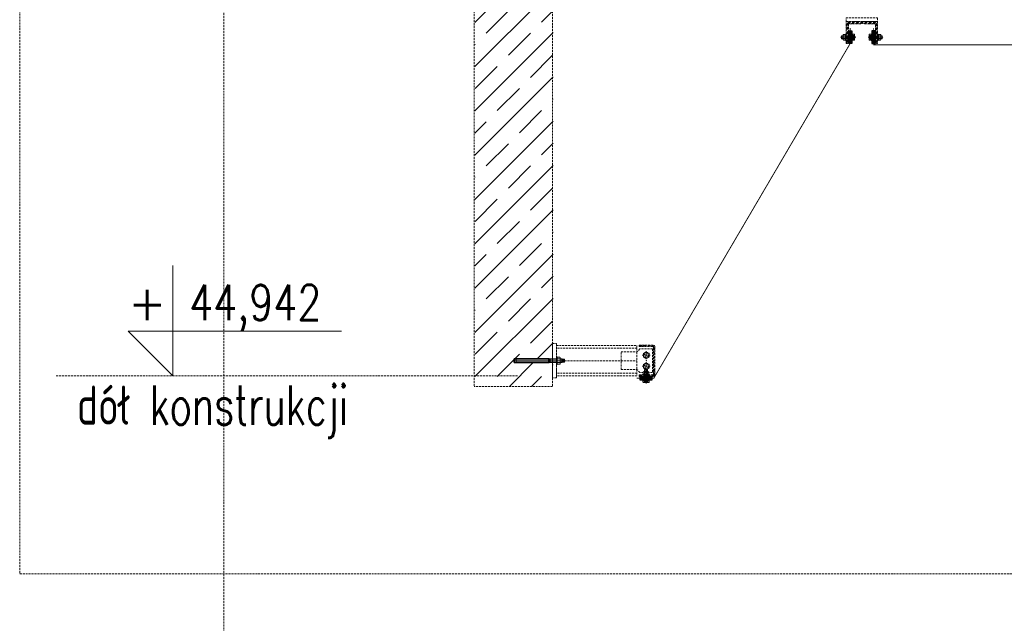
# Model space of a CAD drawing. Header units: millimetres. Extents: x -176817 to 571382, y -58489 to 156123.
# Tile 174 of 256: x 137759 to 140903, y -12677 to -10749. Entities that reach past the tile are written whole.
import ezdxf
from ezdxf.enums import TextEntityAlignment as Align

# ---------------------------------------------------------------- set-up
doc = ezdxf.new("R2010")
doc.units = ezdxf.units.MM
doc.header["$LTSCALE"] = 0.2
for name, pattern in [('AM_ISO02W050', [7.5, 6, -1.5]), ('AM_ISO02W050x2', [3.75, 3, -0.75]), ('AM_ISO08W050', [18, 12, -1.5, 3, -1.5]), ('AM_ISO08W050x2', [9, 6, -0.75, 1.5, -0.75]), ('DASHED', [19.05, 12.7, -6.35]), ('HIDDEN', [9.525, 6.35, -3.175])]:
    doc.linetypes.add(name, pattern=pattern)
doc.layers.get('0').update_dxf_attribs({"lineweight": 13})
for name, color, linetype, lineweight in [('-A Siatka', 30, 'Continuous', 35), ('-AAA Podkład', 252, 'Continuous', 13), ('-AAA Widok', 2, 'Continuous', 30), ('-AAA Wymiar', 1, 'Continuous', 18), ('AM_0N', 7, 'Continuous', 13), ('AM_3N', 6, 'AM_ISO02W050', 13), ('AM_4N', 3, 'Continuous', 13), ('AM_7N', 4, 'AM_ISO08W050', 13), ('AM_8', 1, 'Continuous', 13), ('LAYER1', 7, 'Continuous', 13)]:
    doc.layers.add(name, color=color, linetype=linetype, lineweight=lineweight)
doc.styles.add('ROMANS', font='romans.shx')

# ---------------------------------------------------------------- blocks, each defined once
blk = doc.blocks.new('*U1058')
at = {"layer": 'AM_0N'}
for p, q in [((5.7, -1), (-5.6, -1)), ((-5.6, -1), (-5.6, -1.6)), ((5.7, -1.6), (-5.6, -1.6)), ((-5.6, -1.6), (-2.4, -4.9)), ((-3, -6.3), (-2.4, -5.7)), ((3, -6.3), (-3, -6.3)), ((-3, -20.4), (-3, -6.3)), ((3, -20.4), (-3, -20.4)), ((-2.4, -21), (-3, -20.4)), ((2.4, -4.9), (-2.4, -4.9)), ((-2.4, -5.7), (-2.4, -4.9)), ((-2.4, -21), (2.4, -21)), ((5.7, -1.6), (2.4, -4.9)), ((2.4, -5.7), (2.4, -4.9)), ((3, -6.3), (2.4, -5.7)), ((2.4, -21), (3, -20.4)), ((3, -20.4), (3, -6.3)), ((5.7, -1.6), (5.7, -1))]:
    blk.add_line(p, q, dxfattribs=at)
at = {"layer": 'AM_3N', "linetype": 'AM_ISO02W050x2'}
for p, q in [((-3.4, -1), (0, -5.4)), ((-0.7, -4.4), (-0.7, -1)), ((0.7, -4.4), (-0.7, -4.4)), ((3.4, -1), (0, -5.4)), ((0.7, -4.4), (0.7, -1))]:
    blk.add_line(p, q, dxfattribs=at)
at = {"layer": 'AM_4N'}
for p, q in [((-2.4, -5.7), (-2.4, -6.3)), ((-2.4, -6.3), (-2.4, -21)), ((2.4, -5.7), (2.4, -6.3)), ((2.4, -6.3), (2.4, -21))]:
    blk.add_line(p, q, dxfattribs=at)
at = {"layer": 'AM_7N', "linetype": 'AM_ISO08W050x2'}
blk.add_line((0, 2), (0, -24), dxfattribs=at)
blk = doc.blocks.new('*U1059')
at = {"layer": 'AM_0N'}
for p, q in [((6, -12), (-6, -12)), ((-6, -12), (-6, -13.6)), ((-6, -13.6), (6, -13.6)), ((6, -13.6), (6, -12))]:
    blk.add_line(p, q, dxfattribs=at)
at = {"layer": 'AM_7N', "linetype": 'AM_ISO08W050x2'}
blk.add_line((0, -16.6), (0, -9), dxfattribs=at)
blk = doc.blocks.new('*U1060')
at = {"layer": 'AM_0N'}
for p, q in [((-5.8, -14.4), (-4.4, -13.6)), ((-5.8, -14.4), (-5.8, -18)), ((-5.8, -18), (-4.4, -18.8)), ((4.5, -13.6), (-4.4, -13.6)), ((4.5, -18.8), (-4.4, -18.8)), ((-2.9, -14.4), (-2.9, -18)), ((2.9, -14.4), (2.9, -18)), ((5.8, -14.4), (4.5, -13.6)), ((5.8, -18), (4.5, -18.8)), ((5.8, -14.4), (5.8, -18))]:
    blk.add_line(p, q, dxfattribs=at)
for centre, radius, start, end in [((-4.3, -16.5), 2.55, 55.5615, 115.5615), ((-4.3, -15.9), 2.55, 244.4385, 304.4385), ((0, -23.5), 9.54, 72.383, 107.617), ((0, -8.9), 9.54, 252.383, 287.617), ((4.3, -16.5), 2.55, 64.4385, 124.4385), ((4.3, -15.9), 2.55, 235.5615, 295.5615)]:
    blk.add_arc(centre, radius, start, end, dxfattribs=at)
at = {"layer": 'AM_7N', "linetype": 'AM_ISO08W050x2'}
blk.add_line((0, -10.6), (0, -21.8), dxfattribs=at)
blk = doc.blocks.new('okucie')
at = {"layer": 'AM_8'}
h = blk.add_hatch(dxfattribs=at)
h.set_pattern_fill('ANSI31', color=256, scale=0.5, style=0)
h.set_pattern_definition([(45, (-21727.3335, 85443.8012), (-1.122532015, 1.122532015), [])])
h.paths.add_polyline_path([(-3.5, -5), (-3.5, -3.8), (-6.3, -1), (-20, -1), (-20, -5)])
h.paths.add_polyline_path([(20, -5), (20, -1), (6.3, -1), (3.5, -3.8), (3.5, -5)])
h = blk.add_hatch(dxfattribs=at)
h.set_pattern_fill('ANSI31', color=256, scale=0.5, angle=90, style=0)
h.set_pattern_definition([(135, (-21776.6445, 85446.8), (-1.122532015, -1.122532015), [])])
h.paths.add_polyline_path([(-3.5, -8), (-20, -8), (-20, -12), (-3.5, -12)])
h.paths.add_polyline_path([(20, -8), (3.5, -8), (3.5, -12), (6, -12), (20, -12)])
at = {"layer": '-AAA Widok'}
for p, q in [((-3.5, -3.8, 0), (3.5, -3.8, 0)), ((-3.5, -12, 0), (-3.5, -8)), ((3.5, -12, 0), (3.5, -8))]:
    blk.add_line(p, q, dxfattribs=at)
for points in [[(-20, -5), (20, -5), (20, -1), (-20, -1)], [(-20, -12), (20, -12), (20, -8), (-20, -8)]]:
    blk.add_lwpolyline(points, close=True, dxfattribs=at)
at = {"layer": '-AAA Widok', "elevation": 0}
blk.add_lwpolyline([(-20, -5), (20, -5), (20, -1), (-20, -1)], close=True, dxfattribs=at)
for points in [[(-6.3, -1), (-3.5, -3.8), (-3.5, -5)], [(6.3, -1), (3.5, -3.8), (3.5, -5)]]:
    blk.add_lwpolyline(points, dxfattribs=at)
at = {"layer": '-AAA Wymiar'}
for p, q in [((-20, -8), (-20, -5)), ((20, -8), (20, -5))]:
    blk.add_line(p, q, dxfattribs=at)
at = {"layer": 'AM_0N'}
for name in ['*U1058', '*U1059', '*U1060']:
    blk.add_blockref(name, (0, 0), dxfattribs=at)
blk = doc.blocks.new('*U1069')
at = {"layer": 'AM_0N'}
for p, q in [((-4.1, 22), (-5, 21.1)), ((-5, -8.5), (-5, 21.1)), ((-5, 21.1), (5, 21.1)), ((-4.1, 22), (4.1, 22)), ((5, 21.1), (4.1, 22)), ((5, -8.5), (5, 21.1)), ((-9.8, -18.6), (-9.8, -13.6)), ((-9.8, -13.6), (-7.7, -13.6)), ((-9.8, -18.6), (-8.5, -19.4)), ((8.5, -19.4), (-8.5, -19.4)), ((-4.6, -13), (-7.7, -13)), ((-7.7, -13.6), (-7.7, -13)), ((-7.7, -13.6), (7.7, -13.6)), ((-5, -8.5), (5, -8.5)), ((-5, -8.5), (-4.6, -9.4)), ((-4.9, -18.6), (-4.9, -13.6)), ((-4.6, -13), (-4.6, -9.4)), ((4.6, -13), (-4.6, -13)), ((5, -8.5), (4.6, -9.4)), ((4.6, -13), (4.6, -9.4)), ((7.7, -13), (4.6, -13)), ((4.9, -18.6), (4.9, -13.6)), ((7.7, -13.6), (7.7, -13)), ((7.7, -13.6), (9.8, -13.6)), ((9.8, -18.6), (8.5, -19.4)), ((9.8, -18.6), (9.8, -13.6))]:
    blk.add_line(p, q, dxfattribs=at)
at = {"layer": 'AM_0N', "extrusion": (0, 0, -1)}
for centre, radius, start, end in [((7.4, -15.1), 4.34, 235.5531, 295.5531), ((0, -3.2), 16.2, 252.3875, 287.6125), ((-7.4, -15.1), 4.34, 244.4469, 304.4469)]:
    blk.add_arc(centre, radius, start, end, dxfattribs=at)
at = {"layer": 'AM_4N'}
for p, q in [((-4.1, -8.5), (-4.1, 22)), ((4.1, -8.5), (4.1, 22)), ((-4.1, -8.5), (-4.6, -9.4)), ((4.1, -8.5), (4.6, -9.4))]:
    blk.add_line(p, q, dxfattribs=at)
at = {"layer": 'AM_7N', "linetype": 'AM_ISO08W050x2'}
blk.add_line((0, -22.4), (0, 25), dxfattribs=at)
blk = doc.blocks.new('*U1070')
at = {"layer": 'AM_0N'}
for p, q in [((-10, 7), (10, 7)), ((-10, 5), (-10, 7)), ((10, 5), (-10, 5)), ((10, 7), (10, 5))]:
    blk.add_line(p, q, dxfattribs=at)
at = {"layer": 'AM_7N', "linetype": 'AM_ISO08W050x2'}
blk.add_line((0, 2), (0, 10), dxfattribs=at)
blk = doc.blocks.new('*U1071')
at = {"layer": 'AM_0N'}
for p, q in [((-9.2, 14.3), (-7.3, 15.4)), ((-9.2, 8.1), (-9.2, 14.3)), ((-9.2, 8.1), (-7.3, 7)), ((7.3, 15.4), (-7.3, 15.4)), ((7.3, 7), (-7.3, 7)), ((-4.6, 8.1), (-4.6, 14.3)), ((4.6, 8.1), (4.6, 14.3)), ((9.2, 14.3), (7.3, 15.4)), ((9.2, 8.1), (7.3, 7)), ((9.2, 8.1), (9.2, 14.3))]:
    blk.add_line(p, q, dxfattribs=at)
at = {"layer": 'AM_0N', "extrusion": (0, 0, -1)}
for centre, radius, start, end in [((6.9, 10.9), 4.08, 64.4385, 124.4385), ((6.9, 11.5), 4.08, 235.5615, 295.5615), ((0, -0.3), 15.3, 72.383, 107.617), ((0, 22.7), 15.3, 252.383, 287.617), ((-6.9, 10.9), 4.08, 55.5615, 115.5615), ((-6.9, 11.5), 4.08, 244.4385, 304.4385)]:
    blk.add_arc(centre, radius, start, end, dxfattribs=at)
at = {"layer": 'AM_7N', "linetype": 'AM_ISO08W050x2'}
blk.add_line((0, 4), (0, 18.4), dxfattribs=at)
blk = doc.blocks.new('*U1072')
at = {"layer": 'AM_0N'}
for p, q in [((-10, -11), (10, -11)), ((-10, -13), (-10, -11)), ((10, -13), (-10, -13)), ((10, -11), (10, -13))]:
    blk.add_line(p, q, dxfattribs=at)
at = {"layer": 'AM_7N', "linetype": 'AM_ISO08W050x2'}
blk.add_line((0, -16), (0, -8), dxfattribs=at)
blk = doc.blocks.new('*U1065')
at = {"layer": 'AM_0N'}
for p, q in [((-33, 4.1), (-32.1, 5)), ((-33, 4.1), (-33, -4.1)), ((-2.5, 5), (-32.1, 5)), ((-32.1, 5), (-32.1, -5)), ((-2.5, 5), (-2.5, -5)), ((-2.5, 5), (-1.6, 4.6)), ((2, 4.6), (-1.6, 4.6)), ((2, 4.6), (2, 7.7)), ((2.6, 7.7), (2, 7.7)), ((2, -4.6), (2, 4.6)), ((7.6, 9.8), (2.6, 9.8)), ((2.6, 9.8), (2.6, 7.7)), ((2.6, 7.7), (2.6, -7.7)), ((7.6, 4.9), (2.6, 4.9)), ((7.6, 9.8), (8.4, 8.5)), ((8.4, -8.5), (8.4, 8.5)), ((-32.1, -5), (-33, -4.1)), ((-2.5, -5), (-32.1, -5)), ((-2.5, -5), (-1.6, -4.6)), ((2, -4.6), (-1.6, -4.6)), ((2, -7.7), (2, -4.6)), ((2.6, -7.7), (2, -7.7)), ((7.6, -4.9), (2.6, -4.9)), ((2.6, -7.7), (2.6, -9.8)), ((7.6, -9.8), (2.6, -9.8)), ((7.6, -9.8), (8.4, -8.5))]:
    blk.add_line(p, q, dxfattribs=at)
for centre, radius, start, end in [((4.1, 7.4), 4.34, 325.5531, 25.5531), ((-7.8, 0), 16.2, 342.3875, 17.6125), ((4.1, -7.4), 4.34, 334.4469, 34.4469)]:
    blk.add_arc(centre, radius, start, end, dxfattribs=at)
at = {"layer": 'AM_4N'}
for p, q in [((-2.5, 4.1), (-33, 4.1)), ((-2.5, 4.1), (-1.6, 4.6)), ((-2.5, -4.1), (-33, -4.1)), ((-2.5, -4.1), (-1.6, -4.6))]:
    blk.add_line(p, q, dxfattribs=at)
at = {"layer": 'AM_7N', "linetype": 'AM_ISO08W050x2'}
blk.add_line((11.4, 0), (-36, 0), dxfattribs=at)
blk = doc.blocks.new('*U1066')
at = {"layer": 'AM_0N'}
for p, q in [((-20, 10), (-20, -10)), ((-18, 10), (-20, 10)), ((-18, -10), (-18, 10)), ((-20, -10), (-18, -10))]:
    blk.add_line(p, q, dxfattribs=at)
at = {"layer": 'AM_7N', "linetype": 'AM_ISO08W050x2'}
blk.add_line((-15, 0), (-23, 0), dxfattribs=at)
blk = doc.blocks.new('*U1067')
at = {"layer": 'AM_0N'}
for p, q in [((-27.3, 9.2), (-28.4, 7.3)), ((-28.4, -7.3), (-28.4, 7.3)), ((-21.1, 9.2), (-27.3, 9.2)), ((-21.1, 4.6), (-27.3, 4.6)), ((-21.1, 9.2), (-20, 7.3)), ((-20, -7.3), (-20, 7.3)), ((-27.3, -9.2), (-28.4, -7.3)), ((-21.1, -4.6), (-27.3, -4.6)), ((-21.1, -9.2), (-27.3, -9.2)), ((-21.1, -9.2), (-20, -7.3))]:
    blk.add_line(p, q, dxfattribs=at)
for centre, radius, start, end in [((-23.9, 6.9), 4.08, 154.4385, 214.4385), ((-12.7, 0), 15.3, 162.383, 197.617), ((-24.5, 6.9), 4.08, 325.5615, 25.5615), ((-35.7, 0), 15.3, 342.383, 17.617), ((-23.9, -6.9), 4.08, 145.5615, 205.5615), ((-24.5, -6.9), 4.08, 334.4385, 34.4385)]:
    blk.add_arc(centre, radius, start, end, dxfattribs=at)
at = {"layer": 'AM_7N', "linetype": 'AM_ISO08W050x2'}
blk.add_line((-17, 0), (-31.4, 0), dxfattribs=at)
blk = doc.blocks.new('*U1068')
at = {"layer": 'AM_0N'}
for p, q in [((0, 10), (0, -10)), ((2, 10), (0, 10)), ((2, -10), (2, 10)), ((0, -10), (2, -10))]:
    blk.add_line(p, q, dxfattribs=at)
at = {"layer": 'AM_7N', "linetype": 'AM_ISO08W050x2'}
blk.add_line((5, 0), (-3, 0), dxfattribs=at)
blk = doc.blocks.new('Okucie+śruba')
at = {"layer": '-AAA Widok', "color": 42, "xscale": -1, "rotation": 90}
blk.add_blockref('okucie', (-12, 0), dxfattribs=at)
at = {"layer": 'AM_0N', "color": 42}
for name in ['*U1065', '*U1067', '*U1066', '*U1068']:
    blk.add_blockref(name, (0, 0), dxfattribs=at)
blk = doc.blocks.new('Profil rev.B')
at = {"layer": '-A Siatka', "linetype": 'HIDDEN', "const_width": 3, "elevation": 0}
for points in [[(652, 1112.9), (652, 1062.9), (25.1, -5.5), (-30, -5.5)], [(1364, 1112.9), (1364, 1059.1), (727, 1059.1), (727, 1059.1), (727, 1112.9)]]:
    blk.add_lwpolyline(points, dxfattribs=at)
at = {"layer": '-AAA Widok', "color": 42}
blk.add_blockref('okucie', (0, 1), dxfattribs=at)
at = {"layer": '-AAA Wymiar'}
blk.add_blockref('Okucie+śruba', (657.5, 1082.9, 0), dxfattribs=at)
at = {"layer": '-AAA Wymiar', "xscale": -1}
blk.add_blockref('Okucie+śruba', (721.5, 1082.9, 0), dxfattribs=at)
at = {"layer": 'AM_0N', "color": 42}
for name in ['*U1070', '*U1069', '*U1071', '*U1072']:
    blk.add_blockref(name, (0, 0), dxfattribs=at)
blk = doc.blocks.new('CLMP2', base_point=(-240.02793, 677.2178))
at = {"layer": 'LAYER1', "color": 0, "linetype": 'Continuous'}
for p, q in [((-228.02793, 842.16751), (-235.02793, 839.69709)), ((-235.02793, 727.51421), (-235.02793, 839.69709)), ((-234.02793, 838.76421), (-222.02793, 838.76421)), ((-234.02793, 838.76421), (-234.02793, 730.17843)), ((-232.95793, 835.3444), (-232.95793, 730.17843)), ((-228.02793, 842.16751), (-228.02793, 677.2178)), ((-228.02793, 842.16751), (-221.02793, 839.69709)), ((-223.09793, 835.3444), (-223.09793, 730.17843)), ((-222.02793, 838.76421), (-222.02793, 730.17843)), ((-221.02793, 727.51421), (-221.02793, 839.69709)), ((-228.02793, 727.51421), (-235.02793, 727.51421)), ((-234.02793, 730.17843), (-233.32082, 729.47132)), ((-228.02793, 730.17843), (-234.02793, 730.17843)), ((-234.02793, 724.85), (-233.32082, 725.55711)), ((-234.02793, 724.85), (-234.02793, 704.85)), ((-228.02793, 724.85), (-234.02793, 724.85)), ((-233.02793, 728.76421), (-233.02793, 726.26421)), ((-232.95793, 724.85), (-232.95793, 704.85)), ((-232.13688, 728.76421), (-228.02793, 728.76421)), ((-232.13688, 726.26421), (-228.02793, 726.26421)), ((-228.02793, 730.17843), (-222.02793, 730.17843)), ((-223.91898, 728.76421), (-228.02793, 728.76421)), ((-228.02793, 727.51421), (-221.02793, 727.51421)), ((-223.91898, 726.26421), (-228.02793, 726.26421)), ((-228.02793, 724.85), (-222.02793, 724.85)), ((-223.09793, 724.85), (-223.09793, 704.85)), ((-223.02793, 728.76421), (-223.02793, 726.26421)), ((-222.02793, 730.17843), (-222.73503, 729.47132)), ((-222.02793, 724.85), (-222.73503, 725.55711)), ((-222.02793, 724.85), (-222.02793, 704.85)), ((-216.02793, 704.85), (-240.02793, 704.85)), ((-240.02793, 704.85), (-240.02793, 702.35)), ((-216.02793, 702.35), (-240.02793, 702.35)), ((-238.99758, 701.50149), (-237.52793, 702.35)), ((-238.99758, 701.50149), (-238.99758, 693.19851)), ((-238.99758, 693.19851), (-237.52793, 692.35)), ((-218.52793, 702.35), (-237.52793, 702.35)), ((-237.52793, 692.35), (-218.52793, 692.35)), ((-234.02793, 692.35), (-234.02793, 687.69169)), ((-233.51276, 701.50149), (-233.51276, 693.19851)), ((-232.95793, 692.35), (-232.95793, 686.41651)), ((-228.02793, 704.85), (-228.02793, 704.85)), ((-223.09793, 692.35), (-223.09793, 686.41651)), ((-222.5431, 701.50149), (-222.5431, 693.19851)), ((-222.02793, 692.35), (-222.02793, 687.69169)), ((-217.05827, 701.50149), (-218.52793, 702.35)), ((-217.05827, 693.19851), (-218.52793, 692.35)), ((-217.05827, 701.50149), (-217.05827, 693.19851)), ((-216.02793, 704.85), (-216.02793, 702.35)), ((-222.02793, 687.69169), (-234.02793, 687.69169)), ((-232.41059, 685.76421), (-234.02793, 687.69169)), ((-232.41059, 685.76421), (-232.41059, 679.10321)), ((-232.41059, 679.10321), (-231.82342, 678.76421)), ((-231.82342, 678.76421), (-224.23243, 678.76421)), ((-230.21926, 685.75575), (-230.21926, 679.10321)), ((-225.8366, 685.75575), (-225.8366, 679.10321)), ((-223.64527, 679.10321), (-224.23243, 678.76421)), ((-223.64527, 685.76421), (-222.02793, 687.69169)), ((-223.64527, 685.76421), (-223.64527, 679.10321))]:
    blk.add_line(p, q, dxfattribs=at)
at = {"layer": 'LAYER1', "color": 0, "linetype": 'DASHED'}
for p, q in [((-234.52793, 704.85), (-234.52793, 702.35)), ((-221.52793, 704.85), (-221.52793, 702.35))]:
    blk.add_line(p, q, dxfattribs=at)
at = {"layer": 'LAYER1', "color": 0, "linetype": 'Continuous'}
for centre, radius, start, end in [((-228.02793, 838.76421), 6, 180, 0), ((-234.02793, 728.76421), 1, 0, 45), ((-234.02793, 726.26421), 1, 315, 0), ((-222.02793, 728.76421), 1, 135, 180), ((-222.02793, 726.26421), 1, 180, 225), ((-236.23992, 697.54309), 4.80691, 55.434907, 120), ((-236.23992, 697.15691), 4.80691, 240, 304.56509), ((-228.02793, 684.19851), 18.15149, 72.412046, 107.58795), ((-228.02793, 710.50149), 18.15149, 252.41205, 287.58795), ((-219.81594, 697.54309), 4.80691, 60, 124.56509), ((-219.81594, 697.15691), 4.80691, 235.43491, 300), ((-231.30883, 687.33723), 1.92048, 234.99226, 304.56509), ((-231.30883, 680.6847), 1.92048, 240, 304.56509), ((-228.02793, 692.66874), 7.25199, 252.41205, 287.58795), ((-228.02793, 686.0162), 7.25199, 252.41205, 287.58795), ((-224.74703, 687.33723), 1.92048, 235.43491, 305.00774), ((-224.74703, 680.6847), 1.92048, 235.43491, 300)]:
    blk.add_arc(centre, radius, start, end, dxfattribs=at)
blk = doc.blocks.new('poziom')
at = {"color": 4}
for p, q in [((0, 1.1762), (0, 0.0763)), ((-0.4456, 0.522), (1.6851, 0.522)), ((-0.4456, 0.522), (0, 0.0763))]:
    blk.add_line(p, q, dxfattribs=at)
at = {"color": 2, "style": 'ROMANS', "width": 0.8}
blk.add_attdef('POZIOM', text='', height=0.35, dxfattribs=at).set_placement((0.8237, 0.6322), align=Align.CENTER)
at = {"color": 2, "style": 'ROMANS'}
blk.add_attdef('+', text='', height=0.35, dxfattribs=at).set_placement((-0.2536, 0.6322), align=Align.CENTER)
blk = doc.blocks.new('Podkład rev.B')
at = {"layer": '-AAA Podkład', "linetype": 'HIDDEN', "ltscale": 5}
h = blk.add_hatch(dxfattribs=at)
h.set_pattern_fill('JIS_STN_1E', color=256, scale=100, style=0)
h.set_pattern_definition([(45, (-20875.28, 45952.91), (-70.71068, 70.71068), []), (45, (-20804.78, 45952.91), (-70.71068, 70.71068), [100, -50])])
h.paths.add_polyline_path([(401.8, -27853.9), (151.9, -27853.9), (151.9, -29603.8), (401.8, -29603.8), (401.8, -29527.8), (395.1, -29527.8), (392.4, -29527.8), (392.4, -29528.8), (280.2, -29528.8), (277.7, -29521.8), (280.2, -29514.8), (395.1, -29514.8), (395.1, -29515.8), (401.8, -29515.8)])
h = blk.add_hatch(dxfattribs=at)
h.set_pattern_fill('ANSI32', color=256)
h.set_pattern_definition([(45, (-49971.909, -32985.08), (-6.7351921, 6.7351921), []), (45, (-49967.419, -32985.08), (-6.7351921, 6.7351921), [])])
h.paths.add_polyline_path([(1337.9, -28438.9), (1387.9, -28438.9), (1387.9, -28440.9, -0.414214), (1382.8, -28445.9), (1344.9, -28445.9), (1344.9, -28503.9, -0.414214), (1339.8, -28508.9), (1337.9, -28508.9)])
h.paths.add_polyline_path([(1387.9, -28440.9), (1387.9, -28438.9), (1437.9, -28438.9), (1437.9, -28508.9), (1435.9, -28508.9, -0.414214), (1430.9, -28503.9), (1430.9, -28445.9), (1392.9, -28445.9, -0.414214)])
h = blk.add_hatch(dxfattribs=at)
h.set_pattern_fill('ANSI32', color=256)
h.set_pattern_definition([(45, (-22165.932, 45493.856), (-6.7351921, 6.7351921), []), (45, (-22161.4415, 45493.856), (-6.7351921, 6.7351921), [])])
h.paths.add_polyline_path([(726.6, -29478.3, 0.414214), (720.1, -29471.8), (676.6, -29471.8), (676.6, -29476.8), (719.1, -29476.8, -0.414214), (722.6, -29480.3), (722.6, -29563.3, -0.414214), (719.1, -29566.8), (676.6, -29566.8), (676.6, -29571.8), (720.1, -29571.8, 0.414214), (726.6, -29565.3)])
for p, q in [((-650, 2544.3, 0), (-650, -48454.9, 0)), ((150, -25719.4, 0), (150, -29603.9, 0)), ((399.9, -25719.4, 0), (399.9, -29603.9, 0)), ((669.2, -29481.8, 0), (412, -29481.8, 0)), ((678.7, -29484.3, 0), (669.2, -29493.8, 0)), ((719.2, -29484.3, 0), (678.7, -29484.3, 0)), ((699.2, -29491.3, 0), (699.2, -29517.3, 0)), ((719.2, -29484.3, 0), (719.2, -29559.3, 0)), ((400, -29521.8, 0), (669.2, -29521.8, 0)), ((619.2, -29549.8, 0), (619.2, -29493.8, 0)), ((619.2, -29493.8, 0), (669.2, -29493.8, 0)), ((669.2, -29493.8, 0), (669.2, -29549.8, 0)), ((686.2, -29504.3, 0), (712.2, -29504.3, 0)), ((619.2, -29549.8, 0), (669.2, -29549.8, 0)), ((678.7, -29559.3, 0), (669.2, -29549.8, 0)), ((686.2, -29539.3, 0), (712.2, -29539.3, 0)), ((699.2, -29526.3, 0), (699.2, -29552.3, 0)), ((288, -29569.8, 0), (-1188, -29569.8, 0)), ((669.2, -29561.8, 0), (412, -29561.8, 0)), ((719.2, -29559.3, 0), (678.7, -29559.3, 0)), ((399.9, -29603.8, 0), (150, -29603.8, 0))]:
    blk.add_line(p, q, dxfattribs=at)
at = {"layer": '-AAA Podkład', "linetype": 'HIDDEN', "ltscale": 5, "elevation": 0}
for points in [[(36922.7, -22812.2), (-1301.7, -22812.2), (-1301.7, -30202.3), (36922.7, -30202.3)], [(1437.9, -28438.9), (1337.9, -28438.9), (1337.9, -28426.9), (1437.9, -28426.9)], [(412, -29466.8), (412, -29576.8), (400, -29576.8), (400, -29466.8)], [(708.5, -29509.7), (699.2, -29515.1), (689.8, -29509.7), (689.8, -29498.9), (699.2, -29493.5), (708.5, -29498.9)], [(708.5, -29544.7), (699.2, -29550.1), (689.8, -29544.7), (689.8, -29533.9), (699.2, -29528.5), (708.5, -29533.9)]]:
    blk.add_lwpolyline(points, close=True, dxfattribs=at)
for points in [[(1337.9, -28438.9), (1387.9, -28438.9), (1387.9, -28440.9, -0.414214), (1382.8, -28445.9), (1344.9, -28445.9), (1344.9, -28503.9, -0.414214), (1339.8, -28508.9), (1337.9, -28508.9)], [(1387.9, -28440.9), (1387.9, -28438.9), (1437.9, -28438.9), (1437.9, -28508.9), (1435.9, -28508.9, -0.414214), (1430.9, -28503.9), (1430.9, -28445.9), (1392.9, -28445.9, -0.414214)], [(676.6, -29476.8), (676.6, -29471.8), (720.1, -29471.8, -0.414214), (726.6, -29478.3), (726.6, -29565.3, -0.414214), (720.1, -29571.8), (676.6, -29571.8), (676.6, -29566.8), (719.1, -29566.8, 0.414214), (722.6, -29563.3), (722.6, -29480.3, 0.414214), (719.1, -29476.8)]]:
    blk.add_lwpolyline(points, format="xyb", close=True, dxfattribs=at)
blk.add_lwpolyline([(669.2, -29549.8), (669.2, -29569.8), (412, -29569.8), (412, -29473.8), (669.2, -29473.8), (669.2, -29493.8)], dxfattribs=at)
at = {"layer": '-AAA Podkład', "linetype": 'HIDDEN', "ltscale": 5, "extrusion": (0, 1, 0), "elevation": -29566.8}
blk.add_lwpolyline([(-708.4, 0), (-688.4, 0)], dxfattribs=at)
at = {"layer": '-AAA Podkład', "linetype": 'HIDDEN', "ltscale": 5}
for centre, radius in [((699.2, -29504.3, 0), 9.36), ((699.2, -29504.3, 0), 6.5), ((699.2, -29539.3, 0), 9.36), ((699.2, -29539.3, 0), 6.5)]:
    blk.add_circle(centre, radius, dxfattribs=at)
blk.add_point((699.2, -29521.8, 0), dxfattribs=at)
at = {"layer": '-AAA Podkład', "linetype": 'HIDDEN', "ltscale": 5, "xscale": 320, "yscale": 320, "zscale": 320}
blk.add_blockref('poziom', (-813.1, -29594.3, 0), dxfattribs=at).add_auto_attribs({'POZIOM': '44,942', '+': '+'})
at = {"layer": '-AAA Podkład', "linetype": 'HIDDEN', "ltscale": 5, "extrusion": (0, 0, -1), "zscale": -0.9999999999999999, "rotation": 270}
blk.add_blockref('CLMP2', (-439.6, -29509.8, 0), dxfattribs=at)
at = {"layer": '-AAA Podkład', "linetype": 'HIDDEN', "ltscale": 5, "style": 'ROMANS', "width": 0.7}
blk.add_text('dół konstrukcji', height=125, dxfattribs=at).set_placement((-685.9, -29726.2, 0), align=Align.CENTER)

msp = doc.modelspace()

# ---------------------------------------------------------------- block references
at = {"layer": '-AAA Widok'}
msp.add_blockref('Profil rev.B', (139759.1948, -11888.4153, 0), dxfattribs=at)
at = {"layer": '-AAA Wymiar'}
msp.add_blockref('Podkład rev.B', (139060.9118, 17683.4632, 0), dxfattribs=at)

doc.saveas('drawing.dxf')
